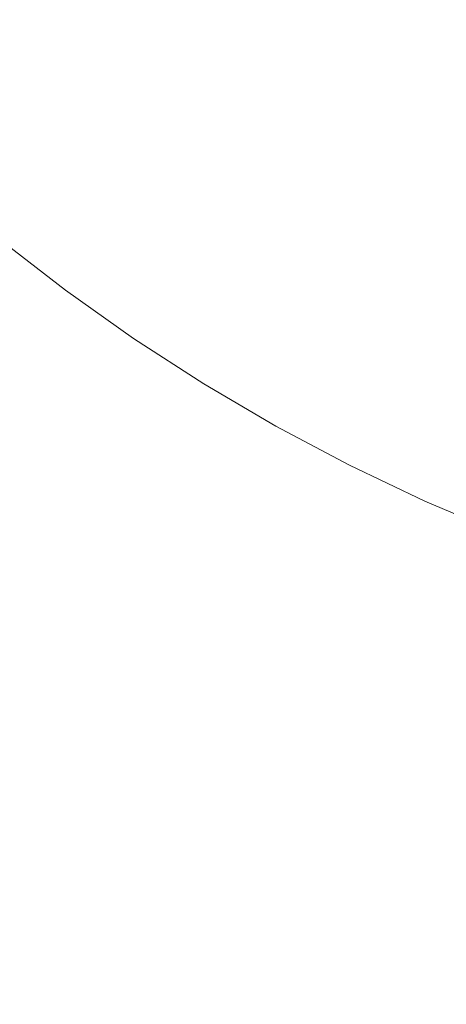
# Model space of a CAD drawing. Header units: centimetres. Extents: x -26 to 27.3, y -25.3 to -23.5.
# Tile 58 of 200: x -8.076 to -8.011, y -25.1099 to -24.9599. Entities that reach past the tile are written whole.
import ezdxf

# ---------------------------------------------------------------- set-up
doc = ezdxf.new("R2010")
doc.units = ezdxf.units.CM
doc.header["$LTSCALE"] = 2.54
doc.layers.add('Lucido design-1', color=7, linetype='Continuous')

# ---------------------------------------------------------------- blocks, each defined once
blk = doc.blocks.new('Gruppo-4-1')
at = {"color": 7, "linetype": 'Continuous', "lineweight": 9}
blk.add_3dface([(-25.89065, -23.55989, -349.28267), (-25.89065, -25.15989, -349.28267), (27.20935, -25.15989, -349.28267), (27.20935, -23.55989, -349.28267)], dxfattribs=at)
for points, invisible_edges in [([(-8.06727, -24.96057, -350.07718), (-8.07563, -24.95289, -350.07718), (-8.07295, -24.9501, -350.07576), (-8.06472, -24.95767, -350.07576)], 15), ([(-8.05378, -24.96193, -350.07418), (-8.06221, -24.95482, -350.07418), (-8.05975, -24.95202, -350.07244), (-8.05144, -24.95903, -350.07244)], 15), ([(-8.0261, -24.96029, -350.06405), (-8.03448, -24.95436, -350.06405), (-8.03253, -24.95173, -350.0616), (-8.02426, -24.95757, -350.0616)], 15), ([(-8.01408, -24.96036, -350.05903), (-8.02248, -24.95494, -350.05903), (-8.02077, -24.95241, -350.05633), (-8.01248, -24.95776, -350.05633)], 15), ([(-8.06986, -24.96351, -350.07845), (-8.07834, -24.95572, -350.07845), (-8.07563, -24.95289, -350.07718), (-8.06727, -24.96057, -350.07718)], 15), ([(-8.04067, -24.96274, -350.07056), (-8.04915, -24.95619, -350.07056), (-8.04691, -24.95342, -350.06853), (-8.03856, -24.95987, -350.06853)], 15), ([(-8.05617, -24.96488, -350.07576), (-8.06472, -24.95767, -350.07576), (-8.06221, -24.95482, -350.07418), (-8.05378, -24.96193, -350.07418)], 15), ([(-8.02799, -24.96309, -350.06636), (-8.03649, -24.95708, -350.06636), (-8.03448, -24.95436, -350.06405), (-8.0261, -24.96029, -350.06405)], 15), ([(-8.01575, -24.96307, -350.0616), (-8.02426, -24.95757, -350.0616), (-8.02248, -24.95494, -350.05903), (-8.01408, -24.96036, -350.05903)], 15), ([(-8.00397, -24.96275, -350.05633), (-8.01248, -24.95776, -350.05633), (-8.01093, -24.95524, -350.05351), (-8.00253, -24.96017, -350.05351)], 15), ([(-8.07248, -24.96649, -350.07955), (-8.08109, -24.95859, -350.07955), (-8.07834, -24.95572, -350.07845), (-8.06986, -24.96351, -350.07845)], 15), ([(-8.04284, -24.96567, -350.07244), (-8.05144, -24.95903, -350.07244), (-8.04915, -24.95619, -350.07056), (-8.04067, -24.96274, -350.07056)], 15), ([(-8.05859, -24.96788, -350.07718), (-8.06727, -24.96057, -350.07718), (-8.06472, -24.95767, -350.07576), (-8.05617, -24.96488, -350.07576)], 15), ([(-8.02993, -24.96597, -350.06853), (-8.03856, -24.95987, -350.06853), (-8.03649, -24.95708, -350.06636), (-8.02799, -24.96309, -350.06636)], 15), ([(-8.01747, -24.96586, -350.06405), (-8.0261, -24.96029, -350.06405), (-8.02426, -24.95757, -350.0616), (-8.01575, -24.96307, -350.0616)], 15), ([(-8.00547, -24.96542, -350.05903), (-8.01408, -24.96036, -350.05903), (-8.01248, -24.95776, -350.05633), (-8.00397, -24.96275, -350.05633)], 15), ([(-8.07514, -24.96951, -350.08049), (-8.08387, -24.96149, -350.08049), (-8.08109, -24.95859, -350.07955), (-8.07248, -24.96649, -350.07955)], 15), ([(-8.04506, -24.96867, -350.07418), (-8.05378, -24.96193, -350.07418), (-8.05144, -24.95903, -350.07244), (-8.04284, -24.96567, -350.07244)], 15), ([(-8.03193, -24.96892, -350.07056), (-8.04067, -24.96274, -350.07056), (-8.03856, -24.95987, -350.06853), (-8.02993, -24.96597, -350.06853)], 15), ([(-8.07782, -24.97256, -350.08126), (-8.08668, -24.96442, -350.08126), (-8.08387, -24.96149, -350.08049), (-8.07514, -24.96951, -350.08049)], 15), ([(-8.06106, -24.97093, -350.07845), (-8.06986, -24.96351, -350.07845), (-8.06727, -24.96057, -350.07718), (-8.05859, -24.96788, -350.07718)], 15), ([(-8.01924, -24.96874, -350.06636), (-8.02799, -24.96309, -350.06636), (-8.0261, -24.96029, -350.06405), (-8.01747, -24.96586, -350.06405)], 15), ([(-8.00701, -24.96819, -350.0616), (-8.01575, -24.96307, -350.0616), (-8.01408, -24.96036, -350.05903), (-8.00547, -24.96542, -350.05903)], 15), ([(-8.04732, -24.97172, -350.07576), (-8.05617, -24.96488, -350.07576), (-8.05378, -24.96193, -350.07418), (-8.04506, -24.96867, -350.07418)], 15), ([(-8.03397, -24.97195, -350.07244), (-8.04284, -24.96567, -350.07244), (-8.04067, -24.96274, -350.07056), (-8.03193, -24.96892, -350.07056)], 15), ([(-8.06355, -24.97403, -350.07955), (-8.07248, -24.96649, -350.07955), (-8.06986, -24.96351, -350.07845), (-8.06106, -24.97093, -350.07845)], 15), ([(-8.02106, -24.9717, -350.06853), (-8.02993, -24.96597, -350.06853), (-8.02799, -24.96309, -350.06636), (-8.01924, -24.96874, -350.06636)], 15), ([(-8.00861, -24.97106, -350.06405), (-8.01747, -24.96586, -350.06405), (-8.01575, -24.96307, -350.0616), (-8.00701, -24.96819, -350.0616)], 15), ([(-8.04961, -24.97482, -350.07718), (-8.05859, -24.96788, -350.07718), (-8.05617, -24.96488, -350.07576), (-8.04732, -24.97172, -350.07576)], 15), ([(-8.03606, -24.97503, -350.07418), (-8.04506, -24.96867, -350.07418), (-8.04284, -24.96567, -350.07244), (-8.03397, -24.97195, -350.07244)], 15), ([(-8.02293, -24.97473, -350.07056), (-8.03193, -24.96892, -350.07056), (-8.02993, -24.96597, -350.06853), (-8.02106, -24.9717, -350.06853)], 15), ([(-8.01026, -24.97401, -350.06636), (-8.01924, -24.96874, -350.06636), (-8.01747, -24.96586, -350.06405), (-8.00861, -24.97106, -350.06405)], 15), ([(-8.06608, -24.97715, -350.08049), (-8.07514, -24.96951, -350.08049), (-8.07248, -24.96649, -350.07955), (-8.06355, -24.97403, -350.07955)], 15), ([(-8.05194, -24.97798, -350.07845), (-8.06106, -24.97093, -350.07845), (-8.05859, -24.96788, -350.07718), (-8.04961, -24.97482, -350.07718)], 15), ([(-8.03819, -24.97818, -350.07576), (-8.04732, -24.97172, -350.07576), (-8.04506, -24.96867, -350.07418), (-8.03606, -24.97503, -350.07418)], 15), ([(-8.02484, -24.97784, -350.07244), (-8.03397, -24.97195, -350.07244), (-8.03193, -24.96892, -350.07056), (-8.02293, -24.97473, -350.07056)], 15), ([(-8.01196, -24.97704, -350.06853), (-8.02106, -24.9717, -350.06853), (-8.01924, -24.96874, -350.06636), (-8.01026, -24.97401, -350.06636)], 15), ([(-8.06862, -24.98031, -350.08126), (-8.07782, -24.97256, -350.08126), (-8.07514, -24.96951, -350.08049), (-8.06608, -24.97715, -350.08049)], 15), ([(-8.05431, -24.98117, -350.07955), (-8.06355, -24.97403, -350.07955), (-8.06106, -24.97093, -350.07845), (-8.05194, -24.97798, -350.07845)], 15), ([(-8.04035, -24.98138, -350.07718), (-8.04961, -24.97482, -350.07718), (-8.04732, -24.97172, -350.07576), (-8.03819, -24.97818, -350.07576)], 15), ([(-8.0268, -24.98101, -350.07418), (-8.03606, -24.97503, -350.07418), (-8.03397, -24.97195, -350.07244), (-8.02484, -24.97784, -350.07244)], 15), ([(-8.01369, -24.98015, -350.07056), (-8.02293, -24.97473, -350.07056), (-8.02106, -24.9717, -350.06853), (-8.01196, -24.97704, -350.06853)], 15), ([(-8.07119, -24.98349, -350.08187), (-8.08052, -24.97563, -350.08187), (-8.07782, -24.97256, -350.08126), (-8.06862, -24.98031, -350.08126)], 15), ([(-8.0567, -24.9844, -350.08049), (-8.06608, -24.97715, -350.08049), (-8.06355, -24.97403, -350.07955), (-8.05431, -24.98117, -350.07955)], 15), ([(-8.04254, -24.98463, -350.07845), (-8.05194, -24.97798, -350.07845), (-8.04961, -24.97482, -350.07718), (-8.04035, -24.98138, -350.07718)], 15), ([(-8.01547, -24.98334, -350.07244), (-8.02484, -24.97784, -350.07244), (-8.02293, -24.97473, -350.07056), (-8.01369, -24.98015, -350.07056)], 15), ([(-8.00263, -24.98199, -350.06853), (-8.01196, -24.97704, -350.06853), (-8.01026, -24.97401, -350.06636), (-8.00107, -24.97889, -350.06636)], 15), ([(-8.07378, -24.98669, -350.08231), (-8.08324, -24.97871, -350.08231), (-8.08052, -24.97563, -350.08187), (-8.07119, -24.98349, -350.08187)], 15), ([(-8.02879, -24.98424, -350.07576), (-8.03819, -24.97818, -350.07576), (-8.03606, -24.97503, -350.07418), (-8.0268, -24.98101, -350.07418)], 15), ([(-8.05911, -24.98766, -350.08126), (-8.06862, -24.98031, -350.08126), (-8.06608, -24.97715, -350.08049), (-8.0567, -24.9844, -350.08049)], 15), ([(-8.04477, -24.98792, -350.07955), (-8.05431, -24.98117, -350.07955), (-8.05194, -24.97798, -350.07845), (-8.04254, -24.98463, -350.07845)], 15), ([(-8.01729, -24.98659, -350.07418), (-8.0268, -24.98101, -350.07418), (-8.02484, -24.97784, -350.07244), (-8.01547, -24.98334, -350.07244)], 15), ([(-8.00423, -24.98518, -350.07056), (-8.01369, -24.98015, -350.07056), (-8.01196, -24.97704, -350.06853), (-8.00263, -24.98199, -350.06853)], 15), ([(-8.07637, -24.98991, -350.08257), (-8.08597, -24.98182, -350.08257), (-8.08324, -24.97871, -350.08231), (-8.07378, -24.98669, -350.08231)], 15), ([(-8.03081, -24.98753, -350.07718), (-8.04035, -24.98138, -350.07718), (-8.03819, -24.97818, -350.07576), (-8.02879, -24.98424, -350.07576)], 15), ([(-8.06154, -24.99095, -350.08187), (-8.07119, -24.98349, -350.08187), (-8.06862, -24.98031, -350.08126), (-8.05911, -24.98766, -350.08126)], 15), ([(-8.00588, -24.98843, -350.07244), (-8.01547, -24.98334, -350.07244), (-8.01369, -24.98015, -350.07056), (-8.00423, -24.98518, -350.07056)], 15), ([(-8.04702, -24.99125, -350.08049), (-8.0567, -24.9844, -350.08049), (-8.05431, -24.98117, -350.07955), (-8.04477, -24.98792, -350.07955)], 15), ([(-8.03287, -24.99087, -350.07845), (-8.04254, -24.98463, -350.07845), (-8.04035, -24.98138, -350.07718), (-8.03081, -24.98753, -350.07718)], 15), ([(-8.01914, -24.9899, -350.07576), (-8.02879, -24.98424, -350.07576), (-8.0268, -24.98101, -350.07418), (-8.01729, -24.98659, -350.07418)], 15), ([(-8.06399, -24.99426, -350.08231), (-8.07378, -24.98669, -350.08231), (-8.07119, -24.98349, -350.08187), (-8.06154, -24.99095, -350.08187)], 15), ([(-8.00755, -24.99176, -350.07418), (-8.01729, -24.98659, -350.07418), (-8.01547, -24.98334, -350.07244), (-8.00588, -24.98843, -350.07244)], 15), ([(-8.04929, -24.99461, -350.08126), (-8.05911, -24.98766, -350.08126), (-8.0567, -24.9844, -350.08049), (-8.04702, -24.99125, -350.08049)], 15), ([(-8.03495, -24.99425, -350.07955), (-8.04477, -24.98792, -350.07955), (-8.04254, -24.98463, -350.07845), (-8.03287, -24.99087, -350.07845)], 15), ([(-8.02102, -24.99328, -350.07718), (-8.03081, -24.98753, -350.07718), (-8.02879, -24.98424, -350.07576), (-8.01914, -24.9899, -350.07576)], 15), ([(-8.06644, -24.99758, -350.08257), (-8.07637, -24.98991, -350.08257), (-8.07378, -24.98669, -350.08231), (-8.06399, -24.99426, -350.08231)], 15), ([(-8.00926, -24.99515, -350.07576), (-8.01914, -24.9899, -350.07576), (-8.01729, -24.98659, -350.07418), (-8.00755, -24.99176, -350.07418)], 15), ([(-8.05158, -24.998, -350.08187), (-8.06154, -24.99095, -350.08187), (-8.05911, -24.98766, -350.08126), (-8.04929, -24.99461, -350.08126)], 15), ([(-8.03706, -24.99767, -350.08049), (-8.04702, -24.99125, -350.08049), (-8.04477, -24.98792, -350.07955), (-8.03495, -24.99425, -350.07955)], 15), ([(-8.02294, -24.9967, -350.07845), (-8.03287, -24.99087, -350.07845), (-8.03081, -24.98753, -350.07718), (-8.02102, -24.99328, -350.07718)], 15), ([(-8.06904, -25.00109, -350.08267), (-8.07911, -24.9933, -350.08267), (-8.07637, -24.98991, -350.08257), (-8.06644, -24.99758, -350.08257)], 14), ([(-8.011, -24.9986, -350.07718), (-8.02102, -24.99328, -350.07718), (-8.01914, -24.9899, -350.07576), (-8.00926, -24.99515, -350.07576)], 15), ([(-8.05388, -25.0014, -350.08231), (-8.06399, -24.99426, -350.08231), (-8.06154, -24.99095, -350.08187), (-8.05158, -24.998, -350.08187)], 15), ([(-8.03919, -25.00113, -350.08126), (-8.04929, -24.99461, -350.08126), (-8.04702, -24.99125, -350.08049), (-8.03706, -24.99767, -350.08049)], 15), ([(-8.02487, -25.00017, -350.07955), (-8.03495, -24.99425, -350.07955), (-8.03287, -24.99087, -350.07845), (-8.02294, -24.9967, -350.07845)], 15), ([(-8.07911, -24.9933, -350.08267), (-8.06904, -25.00109, -350.08267), (-25.89065, -25.15989, -350.08267)], 10), ([(-8.0562, -25.00483, -350.08257), (-8.06644, -24.99758, -350.08257), (-8.06399, -24.99426, -350.08231), (-8.05388, -25.0014, -350.08231)], 15), ([(-8.02683, -25.00367, -350.08049), (-8.03706, -24.99767, -350.08049), (-8.03495, -24.99425, -350.07955), (-8.02487, -25.00017, -350.07955)], 15), ([(-8.01277, -25.0021, -350.07845), (-8.02294, -24.9967, -350.07845), (-8.02102, -24.99328, -350.07718), (-8.011, -24.9986, -350.07718)], 15), ([(-8.04133, -25.00461, -350.08187), (-8.05158, -24.998, -350.08187), (-8.04929, -24.99461, -350.08126), (-8.03919, -25.00113, -350.08126)], 15), ([(-8.00076, -25.00349, -350.07718), (-8.011, -24.9986, -350.07718), (-8.00926, -24.99515, -350.07576), (-7.99917, -24.99997, -350.07576)], 15), ([(-8.01456, -25.00565, -350.07955), (-8.02487, -25.00017, -350.07955), (-8.02294, -24.9967, -350.07845), (-8.01277, -25.0021, -350.07845)], 15), ([(-8.05864, -25.00844, -350.08267), (-8.06904, -25.00109, -350.08267), (-8.06644, -24.99758, -350.08257), (-8.0562, -25.00483, -350.08257)], 14), ([(-8.04349, -25.00812, -350.08231), (-8.05388, -25.0014, -350.08231), (-8.05158, -24.998, -350.08187), (-8.04133, -25.00461, -350.08187)], 15), ([(-8.02881, -25.00722, -350.08126), (-8.03919, -25.00113, -350.08126), (-8.03706, -24.99767, -350.08049), (-8.02683, -25.00367, -350.08049)], 15), ([(-8.00238, -25.00706, -350.07845), (-8.01277, -25.0021, -350.07845), (-8.011, -24.9986, -350.07718), (-8.00076, -25.00349, -350.07718)], 15), ([(-8.01636, -25.00923, -350.08049), (-8.02683, -25.00367, -350.08049), (-8.02487, -25.00017, -350.07955), (-8.01456, -25.00565, -350.07955)], 15), ([(-25.89065, -25.15989, -350.08267), (-8.06904, -25.00109, -350.08267), (-8.05864, -25.00844, -350.08267)], 9), ([(-8.04565, -25.01163, -350.08257), (-8.0562, -25.00483, -350.08257), (-8.05388, -25.0014, -350.08231), (-8.04349, -25.00812, -350.08231)], 15), ([(-8.03081, -25.01079, -350.08187), (-8.04133, -25.00461, -350.08187), (-8.03919, -25.00113, -350.08126), (-8.02881, -25.00722, -350.08126)], 15), ([(-8.00401, -25.01068, -350.07955), (-8.01456, -25.00565, -350.07955), (-8.01277, -25.0021, -350.07845), (-8.00238, -25.00706, -350.07845)], 15), ([(-8.04794, -25.01535, -350.08267), (-8.05864, -25.00844, -350.08267), (-8.0562, -25.00483, -350.08257), (-8.04565, -25.01163, -350.08257)], 14), ([(-8.03281, -25.01438, -350.08231), (-8.04349, -25.00812, -350.08231), (-8.04133, -25.00461, -350.08187), (-8.03081, -25.01079, -350.08187)], 15), ([(-8.01819, -25.01286, -350.08126), (-8.02881, -25.00722, -350.08126), (-8.02683, -25.00367, -350.08049), (-8.01636, -25.00923, -350.08049)], 15), ([(-8.00567, -25.01435, -350.08049), (-8.01636, -25.00923, -350.08049), (-8.01456, -25.00565, -350.07955), (-8.00401, -25.01068, -350.07955)], 15), ([(-8.02003, -25.01651, -350.08187), (-8.03081, -25.01079, -350.08187), (-8.02881, -25.00722, -350.08126), (-8.01819, -25.01286, -350.08126)], 15), ([(-8.05864, -25.00844, -350.08267), (-8.04794, -25.01535, -350.08267), (-25.89065, -25.15989, -350.08267)], 10), ([(-8.03483, -25.01799, -350.08257), (-8.04565, -25.01163, -350.08257), (-8.04349, -25.00812, -350.08231), (-8.03281, -25.01438, -350.08231)], 15), ([(-8.00734, -25.01804, -350.08126), (-8.01819, -25.01286, -350.08126), (-8.01636, -25.00923, -350.08049), (-8.00567, -25.01435, -350.08049)], 15), ([(-8.02188, -25.02018, -350.08231), (-8.03281, -25.01438, -350.08231), (-8.03081, -25.01079, -350.08187), (-8.02003, -25.01651, -350.08187)], 15), ([(-8.03696, -25.02179, -350.08267), (-8.04794, -25.01535, -350.08267), (-8.04565, -25.01163, -350.08257), (-8.03483, -25.01799, -350.08257)], 14), ([(-8.00902, -25.02177, -350.08187), (-8.02003, -25.01651, -350.08187), (-8.01819, -25.01286, -350.08126), (-8.00734, -25.01804, -350.08126)], 15), ([(-25.89065, -25.15989, -350.08267), (-8.04794, -25.01535, -350.08267), (-8.03696, -25.02179, -350.08267)], 9), ([(-8.02375, -25.02387, -350.08257), (-8.03483, -25.01799, -350.08257), (-8.03281, -25.01438, -350.08231), (-8.02188, -25.02018, -350.08231)], 15), ([(-8.01072, -25.02552, -350.08231), (-8.02188, -25.02018, -350.08231), (-8.02003, -25.01651, -350.08187), (-8.00902, -25.02177, -350.08187)], 15), ([(-8.02571, -25.02777, -350.08267), (-8.03696, -25.02179, -350.08267), (-8.03483, -25.01799, -350.08257), (-8.02375, -25.02387, -350.08257)], 14), ([(-8.01242, -25.02928, -350.08257), (-8.02375, -25.02387, -350.08257), (-8.02188, -25.02018, -350.08231), (-8.01072, -25.02552, -350.08231)], 15), ([(-25.89065, -25.15989, -350.08267), (-8.03696, -25.02179, -350.08267), (-8.02571, -25.02777, -350.08267)], 9), ([(-8.01422, -25.03326, -350.08267), (-8.02571, -25.02777, -350.08267), (-8.02375, -25.02387, -350.08257), (-8.01242, -25.02928, -350.08257)], 14), ([(-8.00088, -25.03421, -350.08257), (-8.01242, -25.02928, -350.08257), (-8.01072, -25.02552, -350.08231), (-7.99934, -25.03037, -350.08231)], 15), ([(-8.02571, -25.02777, -350.08267), (-8.01422, -25.03326, -350.08267), (-25.89065, -25.15989, -350.08267)], 10), ([(-8.0025, -25.03825, -350.08267), (-8.01422, -25.03326, -350.08267), (-8.01242, -25.02928, -350.08257), (-8.00088, -25.03421, -350.08257)], 14), ([(-25.89065, -25.15989, -350.08267), (-8.01422, -25.03326, -350.08267), (-8.0025, -25.03825, -350.08267)], 9), ([(-8.0025, -25.03825, -350.08267), (-7.99059, -25.04275, -350.08267), (-25.89065, -25.15989, -350.08267)], 10), ([(-25.89065, -25.15989, -350.08267), (-7.99059, -25.04275, -350.08267), (-7.97849, -25.04674, -350.08267)], 9), ([(-25.89065, -25.15989, -350.08267), (-7.97849, -25.04674, -350.08267), (-7.96624, -25.05021, -350.08267)], 9), ([(-7.96624, -25.05021, -350.08267), (-7.95385, -25.05315, -350.08267), (-25.89065, -25.15989, -350.08267)], 10), ([(-25.89065, -25.15989, -350.08267), (-7.95385, -25.05315, -350.08267), (-7.94135, -25.05557, -350.08267)], 9), ([(-25.89065, -25.15989, -350.08267), (-7.94135, -25.05557, -350.08267), (-7.92875, -25.05746, -350.08267)], 9), ([(-7.92875, -25.05746, -350.08267), (-7.91609, -25.05881, -350.08267), (-25.89065, -25.15989, -350.08267)], 10), ([(-25.89065, -25.15989, -350.08267), (-7.91609, -25.05881, -350.08267), (-7.90338, -25.05962, -350.08267)], 9), ([(-25.89065, -25.15989, -350.08267), (-7.90338, -25.05962, -350.08267), (-7.89065, -25.05989, -350.08267)], 9), ([(-7.89065, -25.05989, -350.08267), (9.20935, -25.05989, -350.08267), (-25.89065, -25.15989, -350.08267)], 10), ([(9.20935, -25.05989, -350.08267), (27.20935, -25.15989, -350.08267), (-25.89065, -25.15989, -350.08267)], 9)]:
    blk.add_3dface(points, dxfattribs=dict(at, invisible_edges=invisible_edges))

msp = doc.modelspace()

# ---------------------------------------------------------------- block references
at = {"layer": 'Lucido design-1', "color": 7}
msp.add_blockref('Gruppo-4-1', (0, 0), dxfattribs=at)

doc.saveas('drawing.dxf')
